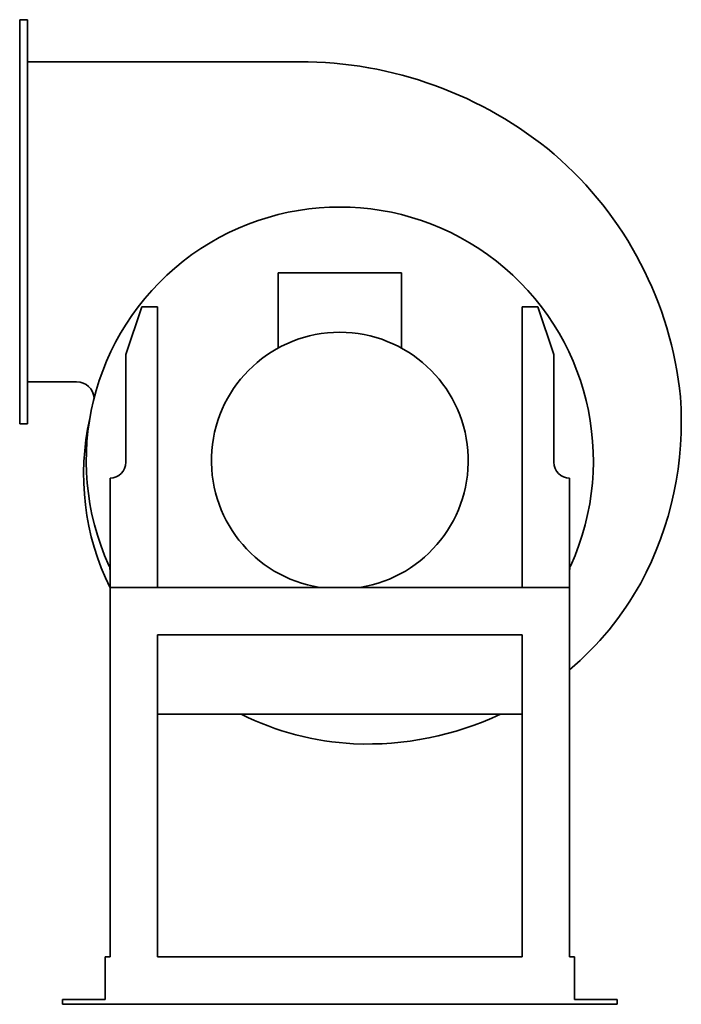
# Model space of a CAD drawing. Header units: millimetres. Extents: x 421 to 839, y 135 to 756.
import ezdxf

# ---------------------------------------------------------------- set-up
doc = ezdxf.new("R2010")
doc.units = ezdxf.units.MM
doc.header["$LTSCALE"] = 3
doc.layers.add('Krawędzie widoczne(ISO)', color=7, linetype='Continuous', lineweight=35, true_color=0x262659)

msp = doc.modelspace()

# ---------------------------------------------------------------- linework, layer by layer
at = {"layer": 'Krawędzie widoczne(ISO)'}
for p, q in [((421.26, 750.1), (421.26, 756.1)), ((426.26, 756.1), (421.26, 756.1)), ((426.26, 756.1), (426.26, 750.1)), ((421.26, 507.1), (421.26, 750.1)), ((426.26, 507.1), (426.26, 750.1)), ((426.26, 729.6), (597.81, 729.6)), ((662.26, 596.4), (584.26, 596.4)), ((584.26, 596.4), (584.26, 548.9)), ((662.26, 596.4), (662.26, 548.9)), ((498.26, 574.9), (488.26, 544.9)), ((508.26, 574.9), (498.26, 574.9)), ((508.26, 397.9), (508.26, 574.9)), ((738.26, 574.9), (748.26, 574.9)), ((738.26, 574.9), (738.26, 397.9)), ((758.26, 544.9), (748.26, 574.9)), ((488.26, 544.9), (488.26, 476.9)), ((758.26, 476.9), (758.26, 544.9)), ((457.2, 527.6), (426.26, 527.6)), ((421.26, 501.1), (421.26, 507.1)), ((426.26, 507.1), (426.26, 501.1)), ((421.26, 501.1), (426.26, 501.1)), ((478.26, 397.9), (478.26, 466.9)), ((768.26, 397.9), (768.26, 466.9)), ((478.26, 397.9), (478.26, 164.9)), ((478.26, 397.9), (768.26, 397.9)), ((768.26, 164.9), (768.26, 397.9)), ((508.26, 367.9), (738.26, 367.9)), ((508.26, 367.9), (508.26, 164.9)), ((738.26, 367.9), (738.26, 164.9)), ((738.26, 317.9), (508.26, 317.9)), ((475.26, 164.9), (475.26, 137.9)), ((478.26, 164.9), (475.26, 164.9)), ((508.26, 164.9), (738.26, 164.9)), ((771.26, 164.9), (768.26, 164.9)), ((771.26, 137.9), (771.26, 164.9)), ((475.26, 137.9), (448.26, 137.9)), ((448.26, 134.9), (448.26, 137.9)), ((798.26, 137.9), (771.26, 137.9)), ((798.26, 134.9), (798.26, 137.9)), ((798.26, 134.9), (448.26, 134.9))]:
    msp.add_line(p, q, dxfattribs=at)
for centre, radius, start, end in [((597.81, 479.11), 250.49, 50.10048, 90), ((606.36, 494.8), 232.99, 5.74895, 49.2379), ((623.26, 477.9), 160, 335.60425, 204.39575), ((623.26, 477.9), 81, 279.01245, 260.98755), ((457.2, 516.6), 11, 3.6271, 90), ((623.26, 502.45), 215.49, 331.79785, 4.17503), ((623.59, 469.28), 161.99, 167.42888, 206.20731), ((478.26, 476.9), 10, 270, 0), ((768.26, 476.9), 10, 180, 270), ((470.26, 408.51), 8, 0, 24.39575), ((776.26, 408.51), 8, 155.60425, 180), ((640.57, 496.6), 197.49, 310.28248, 330.91967), ((641.1, 478.56), 179.49, 243.51916, 267.09006), ((640.57, 496.6), 197.49, 267.50915, 295.19378)]:
    msp.add_arc(centre, radius, start, end, dxfattribs=at)

doc.saveas('drawing.dxf')
